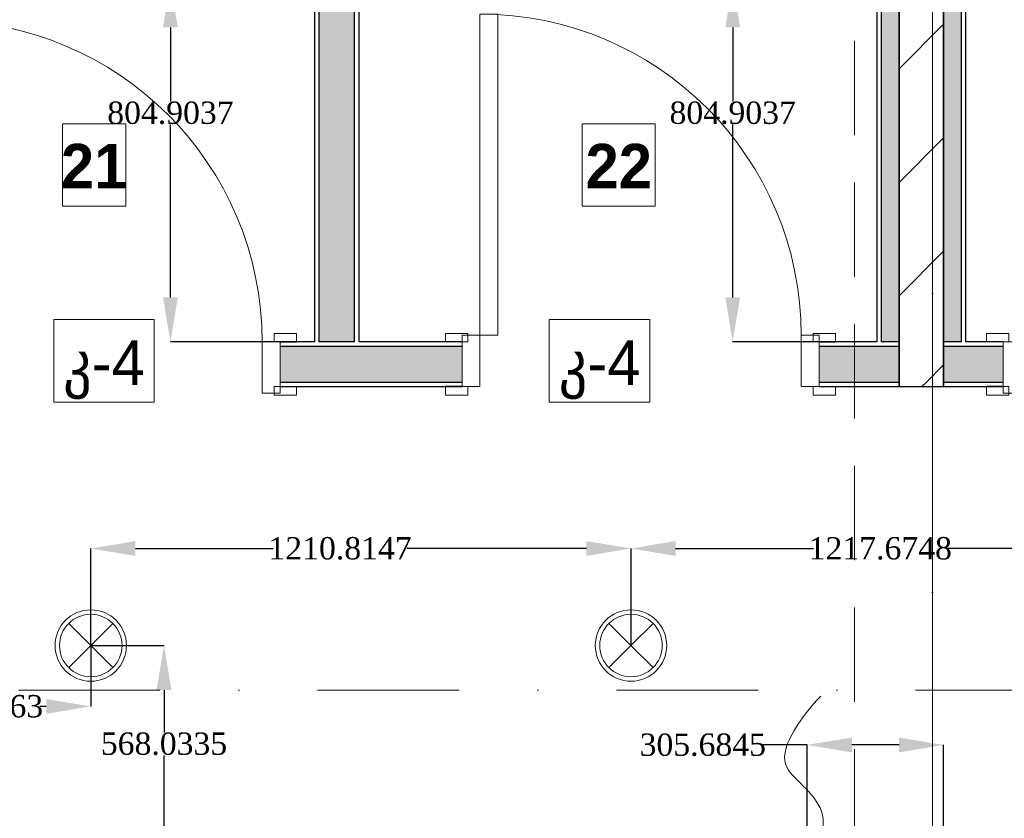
# Model space of a CAD drawing. Header units: inches. Extents: x -78787 to 29484, y -9517 to 23232.
# Tile 105 of 256: x -17715 to -15508, y 9050 to 10840. Entities that reach past the tile are written whole.
import ezdxf
from ezdxf.enums import TextEntityAlignment as Align

# ---------------------------------------------------------------- set-up
doc = ezdxf.new("R2010")
doc.units = ezdxf.units.IN
doc.header["$MEASUREMENT"] = 0
doc.set_wipeout_variables(frame=1)
doc.linetypes.add('Dot & Dashed', pattern=[670.277762, 317.5, -176.388889, 0, -176.388874])
doc.linetypes.add('Hidden', pattern=[317.5, 211.666667, -105.833333])
for name, color, linetype in [('- განათება', 7, 'Continuous'), ('- საშტეფცელო როზეტები', 7, 'Continuous'), ('Marker - Section', 7, 'Continuous'), ('New_Structural - Bearing', 7, 'Continuous'), ('Structural - Bearing', 7, 'Continuous'), ('Structural - Grid', 7, 'Continuous')]:
    doc.layers.add(name, color=color, linetype=linetype)
for name, color, linetype, lineweight, true_color in [('Marker - Section_Pen_No__108', 7, 'Continuous', 13, 0xfd8379), ('New_Interior - Lamp_Pen_No__77', 7, 'Continuous', 20, 0xffeb28), ('New_Structural - Bearing_Pen_No__255', 7, 'Continuous', 13, 0xe8e8e8), ('New_Structural - Bearing_Pen_No__5', 7, 'Continuous', 25, 0x40a5ff), ('New_Structural - Bearing_Pen_No__57', 7, 'Continuous', 25, 0xdcd214), ('Structural - Bearing_Pen_No__102', 7, 'Continuous', 13, 0xcccccc), ('Structural - Grid_Pen_No__81', 7, 'Continuous', 20, 0x6a6a6a)]:
    doc.layers.add(name, color=color, linetype=linetype, lineweight=lineweight, true_color=true_color)
for name, color, linetype, lineweight in [('New_Annotation - Text_Pen_No__20', 1, 'Continuous', 0), ('New_Archicad Doors_Pen_No__1', 7, 'Continuous', 13), ('New_Structural - Bearing_Pen_No__1', 7, 'Continuous', 13), ('Structural - Bearing_Pen_No__27', 7, 'Continuous', 35)]:
    doc.layers.add(name, color=color, linetype=linetype, lineweight=lineweight)
doc.styles.add('GENERATED_STYLE_2', font='txt')
doc.styles.add('GENERATED_STYLE_3', font='txt')
doc.styles.get("Standard").update_dxf_attribs({"font": 'arial.ttf'})
doc.dimstyles.get("Standard").update_dxf_attribs({"dimtxt": 0.18, "dimasz": 0.18, "dimexe": 0.18, "dimexo": 0.0625, "dimgap": 0.09, "dimtad": 0, "dimtih": 1, "dimtoh": 1, "dimdec": 4, "dimzin": 0, "dimdsep": 46, "dimtxsty": 'Standard', "dimcen": 0.09, "dimadec": 0, "dimazin": 0, "dimtfac": 1, "dimtdec": 4, "dimtofl": 0, "dimtmove": 0, "dimatfit": 3, "dimfxl": 1, "dimtolj": 1, "dimtzin": 0, "dimarcsym": 0})
pattern_1 = [(45, (0, 0), (-127.2792, 127.2792), [])]

# ---------------------------------------------------------------- blocks, each defined once
blk = doc.blocks.new('Door_6')
at = {"layer": 'New_Archicad Doors_Pen_No__1', "color": 7, "linetype": 'Continuous', "lineweight": 13}
for p, q in [((320, 0), (320, 720)), ((320, 720), (360, 720)), ((360, 720), (360, 0)), ((-437, 0), (-437, 19)), ((-437, 19), (-387, 19)), ((-387, 0), (-437, 0)), ((-400, 0), (-437, 0)), ((-400, 0), (-437, 0)), ((-360, 0), (-400, 0)), ((-400, 0), (-400, -115)), ((-400, 0), (-400, -10)), ((-400, 0), (-400, -10)), ((-387, 19), (-387, 0)), ((-360, -115), (-360, 0)), ((360, 0), (320, 0)), ((400, 0), (360, 0)), ((360, 0), (360, -115)), ((387, 19), (437, 19)), ((387, 0), (387, 19)), ((437, 0), (387, 0)), ((400, -115), (400, 0)), ((400, 0), (400, -10)), ((400, 0), (400, -10)), ((400, 0), (437, 0)), ((400, 0), (437, 0)), ((437, 19), (437, 0)), ((-400, -10), (-400, -90)), ((-400, -10), (-400, -90)), ((400, -10), (400, -90)), ((400, -10), (400, -90)), ((-437, -119), (-437, -100)), ((-437, -100), (-387, -100)), ((-400, -100), (-437, -100)), ((-400, -100), (-437, -100)), ((-400, -90), (-400, -100)), ((-400, -90), (-400, -100)), ((-387, -100), (-387, -119)), ((387, -100), (437, -100)), ((387, -119), (387, -100)), ((400, -90), (400, -100)), ((400, -90), (400, -100)), ((400, -100), (437, -100)), ((400, -100), (437, -100)), ((437, -100), (437, -119)), ((-387, -119), (-437, -119)), ((-400, -115), (-360, -115)), ((360, -115), (400, -115)), ((437, -119), (387, -119))]:
    blk.add_line(p, q, dxfattribs=at)
blk.add_arc((360, 0), 720, 90, 180, dxfattribs=at)
blk = doc.blocks.new('Door_7')
at = {"layer": 'New_Archicad Doors_Pen_No__1', "color": 7, "linetype": 'Continuous', "lineweight": 13}
for p, q in [((320, 0), (320, 720)), ((320, 720), (360, 720)), ((360, 720), (360, 0)), ((-387, 4), (-437, 4)), ((-437, 4), (-437, -15)), ((-360, 0), (-400, 0)), ((-400, 0), (-400, -115)), ((-387, -15), (-387, 4)), ((-360, -115), (-360, 0)), ((360, 0), (320, 0)), ((400, 0), (360, 0)), ((360, 0), (360, -115)), ((437, 4), (387, 4)), ((387, 4), (387, -15)), ((400, -115), (400, 0)), ((437, -15), (437, 4)), ((-437, -15), (-387, -15)), ((-400, -15), (-437, -15)), ((-400, -15), (-437, -15)), ((-400, -25), (-400, -15)), ((-400, -25), (-400, -15)), ((387, -15), (437, -15)), ((400, -25), (400, -15)), ((400, -25), (400, -15)), ((400, -15), (437, -15)), ((400, -15), (437, -15)), ((-400, -105), (-400, -25)), ((-400, -105), (-400, -25)), ((400, -105), (400, -25)), ((400, -105), (400, -25)), ((-400, -115), (-400, -105)), ((-400, -115), (-400, -105)), ((400, -115), (400, -105)), ((400, -115), (400, -105)), ((-387, -115), (-437, -115)), ((-437, -115), (-437, -134)), ((-400, -115), (-437, -115)), ((-400, -115), (-437, -115)), ((-400, -115), (-360, -115)), ((-387, -134), (-387, -115)), ((360, -115), (400, -115)), ((437, -115), (387, -115)), ((387, -115), (387, -134)), ((400, -115), (437, -115)), ((400, -115), (437, -115)), ((437, -134), (437, -115)), ((-437, -134), (-387, -134)), ((387, -134), (437, -134))]:
    blk.add_line(p, q, dxfattribs=at)
blk.add_arc((360, 0), 720, 90, 180, dxfattribs=at)
blk = doc.blocks.new('Wall_42', base_point=(-38673, 31137.3))
at = {"layer": 'New_Structural - Bearing_Pen_No__57', "linetype": 'Continuous', "lineweight": 25, "true_color": 0xdcd214}
for points in [[(-42471.2, 31047.3), (-42063.1, 31047.3), (-42063.1, 31127.3), (-42471.2, 31127.3)], [(-41263.1, 31127.3), (-41263.1, 31047.3), (-41083.8, 31047.3), (-41083.8, 31127.3)], [(-40983.8, 31047.3), (-40850.4, 31047.3), (-40850.4, 31127.3), (-40983.8, 31127.3)]]:
    blk.add_hatch(color=52, dxfattribs=at).paths.add_polyline_path(points)
at = {"layer": 'New_Structural - Bearing_Pen_No__1', "color": 7, "linetype": 'Continuous', "lineweight": 13}
for p, q in [((-42471.2, 31137.3), (-42471.2, 31127.3)), ((-42471.2, 31127.3), (-42471.2, 31047.3)), ((-42063.1, 31127.3), (-42063.1, 31137.3)), ((-42063.1, 31047.3), (-42063.1, 31127.3)), ((-41263.1, 31127.3), (-41263.1, 31137.3)), ((-41263.1, 31047.3), (-41263.1, 31127.3)), ((-40850.4, 31137.3), (-40850.4, 31127.3)), ((-40850.4, 31127.3), (-40850.4, 31047.3)), ((-42471.2, 31047.3), (-42471.2, 31037.3)), ((-42063.1, 31037.3), (-42063.1, 31047.3)), ((-41263.1, 31037.3), (-41263.1, 31047.3)), ((-40850.4, 31047.3), (-40850.4, 31037.3))]:
    blk.add_line(p, q, dxfattribs=at)
at = {"layer": 'New_Structural - Bearing_Pen_No__5', "color": 161, "linetype": 'Continuous', "lineweight": 25, "true_color": 0x40a5ff}
for p, q in [((-42471.2, 31137.3), (-42434.2, 31137.3)), ((-42063.1, 31127.3), (-42471.2, 31127.3)), ((-42063.1, 31137.3), (-42100.1, 31137.3)), ((-41263.1, 31137.3), (-41226.1, 31137.3)), ((-41083.8, 31127.3), (-41263.1, 31127.3)), ((-40850.4, 31127.3), (-40983.8, 31127.3)), ((-40850.4, 31137.3), (-40887.4, 31137.3)), ((-42471.2, 31047.3), (-42063.1, 31047.3)), ((-42471.2, 31037.3), (-42434.2, 31037.3)), ((-42063.1, 31037.3), (-42100.1, 31037.3)), ((-41263.1, 31047.3), (-41083.8, 31047.3)), ((-41263.1, 31037.3), (-41226.1, 31037.3)), ((-40983.8, 31047.3), (-40850.4, 31047.3)), ((-40850.4, 31037.3), (-40887.4, 31037.3))]:
    blk.add_line(p, q, dxfattribs=at)
at = {"layer": 'New_Structural - Bearing_Pen_No__5', "color": 161, "linetype": 'Continuous', "lineweight": 25, "true_color": 0x40a5ff, "flags": 128}
for points in [[(-42394.1, 31137.3), (-42471.2, 31137.3)], [(-42304.1, 31137.3), (-42384.1, 31137.3)], [(-42063.1, 31137.3), (-42294.1, 31137.3)], [(-41133.8, 31137.3), (-41263.1, 31137.3)], [(-41083.8, 31137.3), (-41123.8, 31137.3)], [(-40943.8, 31137.3), (-40983.8, 31137.3)], [(-40850.4, 31137.3), (-40933.8, 31137.3)], [(-42471.2, 31037.3), (-42063.1, 31037.3)], [(-41263.1, 31037.3), (-40850.4, 31037.3)]]:
    blk.add_lwpolyline(points, dxfattribs=at)
at = {"layer": 'Structural - Bearing_Pen_No__27', "color": 7, "linetype": 'Continuous', "lineweight": 35}
for p, q in [((-41083.8, 31137.3), (-41083.8, 31127.3)), ((-41083.8, 31127.3), (-41083.8, 31047.3)), ((-40983.8, 31127.3), (-40983.8, 31137.3)), ((-40983.8, 31047.3), (-40983.8, 31127.3)), ((-41083.8, 31047.3), (-41083.8, 31037.3)), ((-40983.8, 31037.3), (-40983.8, 31047.3))]:
    blk.add_line(p, q, dxfattribs=at)
at = {"layer": 'New_Archicad Doors_Pen_No__1', "color": 7, "linetype": 'Continuous', "lineweight": 13, "xscale": -1, "zscale": 1000}
for name, p in [('Door_7', (-41663.1, 31152.3)), ('Door_6', (-42871.2, 31137.3)), ('Door_6', (-40450.4, 31137.3))]:
    blk.add_blockref(name, p, dxfattribs=at)
blk = doc.blocks.new('Wall_43', base_point=(-42394.1, 31137.3))
at = {"layer": 'New_Structural - Bearing_Pen_No__57', "linetype": 'Continuous', "lineweight": 25, "true_color": 0xdcd214}
for points in [[(-42384.1, 32598), (-42304.1, 32598), (-42304.1, 32638), (-42384.1, 32638)], [(-42384.1, 32588), (-42384.1, 31137.3), (-42304.1, 31137.3), (-42304.1, 32588)]]:
    blk.add_hatch(color=52, dxfattribs=at).paths.add_polyline_path(points)
at = {"layer": 'New_Structural - Bearing_Pen_No__1', "color": 7, "linetype": 'Continuous', "lineweight": 13}
blk.add_line((-42304.1, 32588), (-42384.1, 32588), dxfattribs=at)
at = {"layer": 'New_Structural - Bearing_Pen_No__1', "color": 7, "linetype": 'Continuous', "lineweight": 13, "flags": 128}
for points in [[(-42394.1, 32638), (-42384.1, 32638)], [(-42384.1, 32638), (-42304.1, 32638)], [(-42304.1, 32638), (-42294.1, 32638)], [(-42384.1, 31137.3), (-42304.1, 31137.3)]]:
    blk.add_lwpolyline(points, dxfattribs=at)
at = {"layer": 'New_Structural - Bearing_Pen_No__5', "color": 161, "linetype": 'Continuous', "lineweight": 25, "true_color": 0x40a5ff}
for p, q in [((-42394.1, 32638), (-42394.1, 32598)), ((-42384.1, 32638), (-42384.1, 32598)), ((-42304.1, 32638), (-42304.1, 32598)), ((-42294.1, 32598), (-42294.1, 32638)), ((-42384.1, 32598), (-42304.1, 32598)), ((-42384.1, 32588), (-42384.1, 31137.3)), ((-42304.1, 31137.3), (-42304.1, 32588))]:
    blk.add_line(p, q, dxfattribs=at)
at = {"layer": 'New_Structural - Bearing_Pen_No__5', "color": 161, "linetype": 'Continuous', "lineweight": 25, "true_color": 0x40a5ff, "flags": 128}
for points in [[(-42394.1, 32588), (-42394.1, 31137.3)], [(-42294.1, 31137.3), (-42294.1, 32588)]]:
    blk.add_lwpolyline(points, dxfattribs=at)
blk = doc.blocks.new('Wall_84', base_point=(-40983.8, 31137.3))
at = {"layer": 'Structural - Bearing', "linetype": 'Continuous', "lineweight": 0, "true_color": 0x000000}
h = blk.add_hatch(dxfattribs=at)
h.set_pattern_fill('MASONRY_BLOCK', color=18, style=0, pattern_type=2)
h.set_pattern_definition(pattern_1)
h.paths.add_polyline_path([(-41083.8, 32448), (-40983.8, 32448), (-40983.8, 32488), (-41083.8, 32488)])
h = blk.add_hatch(dxfattribs=at)
h.set_pattern_fill('MASONRY_BLOCK', color=18, style=0, pattern_type=2)
h.set_pattern_definition(pattern_1)
h.paths.add_polyline_path([(-41083.8, 32438), (-40983.8, 32438), (-40983.8, 32448), (-41083.8, 32448)])
h = blk.add_hatch(dxfattribs=at)
h.set_pattern_fill('MASONRY_BLOCK', color=18, style=0, pattern_type=2)
h.set_pattern_definition(pattern_1)
h.paths.add_polyline_path([(-40983.8, 31137.3), (-40983.8, 32438), (-41083.8, 32438), (-41083.8, 31137.3)])
h = blk.add_hatch(dxfattribs=at)
h.set_pattern_fill('MASONRY_BLOCK', color=18, style=0, pattern_type=2)
h.set_pattern_definition(pattern_1)
h.paths.add_polyline_path([(-41083.8, 31127.3), (-40983.8, 31127.3), (-40983.8, 31137.3), (-41083.8, 31137.3)])
h = blk.add_hatch(dxfattribs=at)
h.set_pattern_fill('MASONRY_BLOCK', color=18, style=0, pattern_type=2)
h.set_pattern_definition(pattern_1)
h.paths.add_polyline_path([(-41083.8, 31047.3), (-40983.8, 31047.3), (-40983.8, 31127.3), (-41083.8, 31127.3)])
h = blk.add_hatch(dxfattribs=at)
h.set_pattern_fill('MASONRY_BLOCK', color=18, style=0, pattern_type=2)
h.set_pattern_definition(pattern_1)
h.paths.add_polyline_path([(-41083.8, 31037.3), (-40983.8, 31037.3), (-40983.8, 31047.3), (-41083.8, 31047.3)])
at = {"layer": 'New_Structural - Bearing_Pen_No__5', "color": 161, "linetype": 'Continuous', "lineweight": 25, "true_color": 0x40a5ff}
blk.add_line((-41083.8, 31037.3), (-40983.8, 31037.3), dxfattribs=at)
at = {"layer": 'Structural - Bearing_Pen_No__27', "color": 7, "linetype": 'Continuous', "lineweight": 35}
for p, q in [((-41083.8, 32488), (-41083.8, 32448)), ((-40983.8, 32448), (-40983.8, 32488)), ((-41083.8, 32448), (-41083.8, 32438)), ((-40983.8, 32438), (-40983.8, 32448)), ((-41083.8, 31137.3), (-41083.8, 31127.3)), ((-41083.8, 31127.3), (-41083.8, 31047.3)), ((-40983.8, 31127.3), (-40983.8, 31137.3)), ((-40983.8, 31047.3), (-40983.8, 31127.3)), ((-41083.8, 31047.3), (-41083.8, 31037.3)), ((-40983.8, 31037.3), (-40983.8, 31047.3))]:
    blk.add_line(p, q, dxfattribs=at)
at = {"layer": 'Structural - Bearing_Pen_No__27', "color": 7, "linetype": 'Continuous', "lineweight": 35, "flags": 128}
for points in [[(-41083.8, 32438), (-41083.8, 31137.3)], [(-40983.8, 31137.3), (-40983.8, 32438)]]:
    blk.add_lwpolyline(points, dxfattribs=at)
blk = doc.blocks.new('Wall_232', base_point=(-41083.8, 32488))
at = {"layer": 'New_Structural - Bearing_Pen_No__255', "linetype": 'Continuous', "lineweight": 13, "true_color": 0xe8e8e8}
blk.add_hatch(color=254, dxfattribs=at).paths.add_polyline_path([(-41083.8, 31137.3), (-41083.8, 32438), (-41123.8, 32438), (-41123.8, 31137.3)])
at = {"layer": 'New_Structural - Bearing_Pen_No__1', "color": 7, "linetype": 'Continuous', "lineweight": 13, "flags": 128}
for points in [[(-41083.8, 32438), (-41123.8, 32438)], [(-41083.8, 31137.3), (-41123.8, 31137.3)]]:
    blk.add_lwpolyline(points, dxfattribs=at)
at = {"layer": 'New_Structural - Bearing_Pen_No__5', "color": 161, "linetype": 'Continuous', "lineweight": 25, "true_color": 0x40a5ff}
blk.add_line((-41123.8, 32438), (-41123.8, 31137.3), dxfattribs=at)
at = {"layer": 'New_Structural - Bearing_Pen_No__5', "color": 161, "linetype": 'Continuous', "lineweight": 25, "true_color": 0x40a5ff, "flags": 128}
for points in [[(-41133.8, 32438), (-41133.8, 31137.3)], [(-41083.8, 31137.3), (-41083.8, 32438)]]:
    blk.add_lwpolyline(points, dxfattribs=at)
blk = doc.blocks.new('Wall_233', base_point=(-40983.8, 31137.3))
at = {"layer": 'New_Structural - Bearing_Pen_No__255', "linetype": 'Continuous', "lineweight": 13, "true_color": 0xe8e8e8}
blk.add_hatch(color=254, dxfattribs=at).paths.add_polyline_path([(-40983.8, 32438), (-40983.8, 31137.3), (-40943.8, 31137.3), (-40943.8, 32438)])
at = {"layer": 'New_Structural - Bearing_Pen_No__1', "color": 7, "linetype": 'Continuous', "lineweight": 13, "flags": 128}
for points in [[(-40983.8, 32438), (-40943.8, 32438)], [(-40983.8, 31137.3), (-40943.8, 31137.3)]]:
    blk.add_lwpolyline(points, dxfattribs=at)
at = {"layer": 'New_Structural - Bearing_Pen_No__5', "color": 161, "linetype": 'Continuous', "lineweight": 25, "true_color": 0x40a5ff}
blk.add_line((-40943.8, 31137.3), (-40943.8, 32438), dxfattribs=at)
at = {"layer": 'New_Structural - Bearing_Pen_No__5', "color": 161, "linetype": 'Continuous', "lineweight": 25, "true_color": 0x40a5ff, "flags": 128}
for points in [[(-40983.8, 32438), (-40983.8, 31137.3)], [(-40933.8, 31137.3), (-40933.8, 32438)]]:
    blk.add_lwpolyline(points, dxfattribs=at)
blk = doc.blocks.new('Standard grid marker_2')
at = {"layer": 'Structural - Grid_Pen_No__81', "color": 251, "linetype": 'Continuous', "lineweight": 20, "true_color": 0x6a6a6a}
blk.add_line((1000, 0), (27734.9, 0), dxfattribs=at)
at = {"layer": 'Structural - Grid_Pen_No__81', "color": 251, "lineweight": 20, "true_color": 0x6a6a6a, "style": 'GENERATED_STYLE_2'}
for tag, p in [('AC_MarkerText_1_0', (-1.5, -46.7)), ('AC_MarkerText_1_1', (28933.4, -46.7))]:
    blk.add_attdef(tag, text='', height=100, rotation=270, dxfattribs=at).set_placement(p, align=Align.TOP_CENTER)
blk = doc.blocks.new('Beam_8', base_point=(-41008.8, 14663))
at = {"layer": 'Structural - Bearing_Pen_No__102', "color": 254, "linetype": 'Dot & Dashed', "lineweight": 13, "true_color": 0xcccccc}
blk.add_line((-41008.8, 14663), (-41008.8, 32663), dxfattribs=at)
at = {"layer": 'Structural - Bearing_Pen_No__102', "color": 254, "linetype": 'Hidden', "lineweight": 13, "true_color": 0xcccccc}
blk.add_line((-41183.8, 26838), (-41183.8, 32488), dxfattribs=at)
blk = doc.blocks.new('Cutting Plane_2', base_point=(3944.3, 35559.3))
at = {"layer": 'Marker - Section_Pen_No__108', "color": 11, "linetype": 'Dot & Dashed', "lineweight": 13, "true_color": 0xfd8379}
blk.add_line((-19947.3, 30356.7), (-47933.8, 30356.7), dxfattribs=at)
blk = doc.blocks.new('pirdapiti miyvanis werttili')
at = {"layer": '- საშტეფცელო როზეტები', "color": 5, "lineweight": 0}
blk.add_circle((0, 0), 74.6, dxfattribs=at)
blk.add_open_spline([(0, 0), (-20.2, -34.9), (-49.1, -90.2), (-22.6, -153.9), (36.4, -203.3), (62.8, -250.1), (10.3, -335.9), (-32.2, -380)], degree=3, dxfattribs=at)
blk = doc.blocks.new('Recessed Spot')
at = {"layer": 'New_Interior - Lamp_Pen_No__77', "color": 2, "linetype": 'Continuous', "lineweight": 20, "true_color": 0xffeb28}
for q in [(-49.5, 49.5), (49.5, 49.5), (-49.5, -49.5), (49.5, -49.5)]:
    blk.add_line((0, 0), q, dxfattribs=at)
at = {"layer": 'New_Interior - Lamp_Pen_No__77', "color": 2, "linetype": 'Continuous', "lineweight": 20, "true_color": 0xffeb28, "flags": 128}
blk.add_lwpolyline([(80, 0, 1), (-80, 0, 1)], format="xyb", close=True, dxfattribs=at)
at = {"layer": 'New_Interior - Lamp_Pen_No__77', "color": 2, "linetype": 'Continuous', "lineweight": 20, "true_color": 0xffeb28}
blk.add_circle((0, 0), 70, dxfattribs=at)
blk = doc.blocks.new('*D519')
at = {"layer": '- განათება', "color": 0, "lineweight": -2, "transparency": 16777216}
for p, q in [((-17555.6, 10922.6), (-17376.9, 10922.6)), ((-17377.1, 10822.6), (-17377.1, 10656.6)), ((-17377.1, 10217.6), (-17377.1, 10605.3)), ((-17112.4, 10117.6), (-17377.3, 10117.6))]:
    blk.add_line(p, q, dxfattribs=at)
at = {"layer": '- განათება', "color": 0, "transparency": 16777216}
for points in [[(-17393.8, 10822.6), (-17360.5, 10822.6), (-17377.1, 10922.6)], [(-17393.8, 10217.6), (-17360.5, 10217.6), (-17377.1, 10117.6)]]:
    blk.add_solid(points, dxfattribs=at)
at = {"layer": 'Defpoints', "color": 0, "transparency": 16777216}
for p in [(-17555.6, 10922.6), (-17377.1, 10117.6), (-17112.4, 10117.6)]:
    blk.add_point(p, dxfattribs=at)
at = {"layer": '- განათება', "color": 0, "transparency": 16777216, "insert": (-17377.1, 10631), "char_height": 50, "attachment_point": 5}
blk.add_mtext('\\A1;{\\fSylfaen|b0|i0|c0|p18;804.9037}', dxfattribs=at)
blk = doc.blocks.new('*D521')
at = {"layer": '- განათება', "color": 0, "lineweight": -2, "transparency": 16777216}
for p, q in [((-16373.1, 10922.6), (-16116.7, 10922.6)), ((-16116.9, 10822.6), (-16116.9, 10656.6)), ((-16116.9, 10217.6), (-16116.9, 10605.3)), ((-15852.2, 10117.6), (-16117, 10117.6))]:
    blk.add_line(p, q, dxfattribs=at)
at = {"layer": '- განათება', "color": 0, "transparency": 16777216}
for points in [[(-16133.5, 10822.6), (-16100.2, 10822.6), (-16116.9, 10922.6)], [(-16133.5, 10217.6), (-16100.2, 10217.6), (-16116.9, 10117.6)]]:
    blk.add_solid(points, dxfattribs=at)
at = {"layer": 'Defpoints', "color": 0, "transparency": 16777216}
for p in [(-16373.1, 10922.6), (-16116.9, 10117.6), (-15852.1, 10117.6)]:
    blk.add_point(p, dxfattribs=at)
at = {"layer": '- განათება', "color": 0, "transparency": 16777216, "insert": (-16116.9, 10631), "char_height": 50, "attachment_point": 5}
blk.add_mtext('\\A1;{\\fSylfaen|b0|i0|c0|p18;804.9037}', dxfattribs=at)
blk = doc.blocks.new('*D536')
at = {"layer": '- განათება', "color": 0, "lineweight": -2, "transparency": 16777216}
for p, q in [((-17555.6, 9437.1), (-17555.6, 9654.7)), ((-17455.6, 9654.5), (-17146.5, 9654.5)), ((-16444.8, 9654.5), (-16847.3, 9654.5)), ((-16344.8, 9437.1), (-16344.8, 9654.7))]:
    blk.add_line(p, q, dxfattribs=at)
at = {"layer": '- განათება', "color": 0, "transparency": 16777216}
for points in [[(-17455.6, 9671.2), (-17455.6, 9637.9), (-17555.6, 9654.5)], [(-16444.8, 9671.2), (-16444.8, 9637.9), (-16344.8, 9654.5)]]:
    blk.add_solid(points, dxfattribs=at)
at = {"layer": 'Defpoints', "color": 0, "transparency": 16777216}
for p in [(-16344.8, 9654.5), (-17555.6, 9437), (-16344.8, 9437)]:
    blk.add_point(p, dxfattribs=at)
at = {"layer": '- განათება', "color": 0, "transparency": 16777216, "insert": (-16996.9, 9654.5), "char_height": 50, "attachment_point": 5}
blk.add_mtext('\\A1;{\\fSylfaen|b0|i0|c0|p18;1210.8147}', dxfattribs=at)
blk = doc.blocks.new('*D537')
at = {"layer": '- განათება', "color": 0, "lineweight": -2, "transparency": 16777216}
for p, q in [((-16344.8, 9437.1), (-16344.8, 9654.7)), ((-16244.8, 9654.5), (-15935.6, 9654.5)), ((-15227.1, 9654.5), (-15636.6, 9654.5)), ((-15127.1, 9437.1), (-15127.1, 9654.7))]:
    blk.add_line(p, q, dxfattribs=at)
at = {"layer": '- განათება', "color": 0, "transparency": 16777216}
for points in [[(-16244.8, 9671.2), (-16244.8, 9637.9), (-16344.8, 9654.5)], [(-15227.1, 9671.2), (-15227.1, 9637.9), (-15127.1, 9654.5)]]:
    blk.add_solid(points, dxfattribs=at)
at = {"layer": 'Defpoints', "color": 0, "transparency": 16777216}
for p in [(-15127.1, 9654.5), (-16344.8, 9437), (-15127.1, 9437)]:
    blk.add_point(p, dxfattribs=at)
at = {"layer": '- განათება', "color": 0, "transparency": 16777216, "insert": (-15786.1, 9654.5), "char_height": 50, "attachment_point": 5}
blk.add_mtext('\\A1;{\\fSylfaen|b0|i0|c0|p18;1217.6748}', dxfattribs=at)
blk = doc.blocks.new('*D539')
at = {"layer": '- განათება', "color": 0, "lineweight": -2, "transparency": 16777216}
for p, q in [((-17555.6, 9437), (-17391.3, 9437)), ((-17391.5, 9337), (-17391.5, 9242.2)), ((-17391.5, 8969), (-17391.5, 9190.8)), ((-17542.9, 8869), (-17391.3, 8869))]:
    blk.add_line(p, q, dxfattribs=at)
at = {"layer": '- განათება', "color": 0, "transparency": 16777216}
for points in [[(-17408.2, 9337), (-17374.8, 9337), (-17391.5, 9437)], [(-17408.2, 8969), (-17374.8, 8969), (-17391.5, 8869)]]:
    blk.add_solid(points, dxfattribs=at)
at = {"layer": 'Defpoints', "color": 0, "transparency": 16777216}
for p in [(-17555.6, 9437), (-17543, 8869), (-17391.5, 8869)]:
    blk.add_point(p, dxfattribs=at)
at = {"layer": '- განათება', "color": 0, "transparency": 16777216, "insert": (-17391.5, 9216.5), "char_height": 50, "attachment_point": 5}
blk.add_mtext('\\A1;{\\fSylfaen|b0|i0|c0|p18;568.0335}', dxfattribs=at)
blk = doc.blocks.new('*D540')
at = {"layer": '- განათება', "color": 0, "lineweight": -2, "transparency": 16777216}
for p, q in [((-17555.6, 9437), (-17555.6, 9300.3)), ((-18053.3, 9419.9), (-18053.3, 9300.3)), ((-17953.3, 9300.5), (-17938.1, 9300.5)), ((-17655.6, 9300.5), (-17669.9, 9300.5))]:
    blk.add_line(p, q, dxfattribs=at)
at = {"layer": '- განათება', "color": 0, "transparency": 16777216}
for points in [[(-17953.3, 9317.2), (-17953.3, 9283.8), (-18053.3, 9300.5)], [(-17655.6, 9317.2), (-17655.6, 9283.8), (-17555.6, 9300.5)]]:
    blk.add_solid(points, dxfattribs=at)
at = {"layer": 'Defpoints', "color": 0, "transparency": 16777216}
for p in [(-17555.6, 9437), (-18053.3, 9420), (-17555.6, 9300.5)]:
    blk.add_point(p, dxfattribs=at)
at = {"layer": '- განათება', "color": 0, "transparency": 16777216, "insert": (-17804, 9300.5), "char_height": 50, "attachment_point": 5}
blk.add_mtext('\\A1;{\\fSylfaen|b0|i0|c0|p18;497.6163}', dxfattribs=at)
blk = doc.blocks.new('*D1173')
at = {"layer": '- საშტეფცელო როზეტები', "color": 0, "lineweight": -2, "transparency": 16777216}
for p, q in [((-15949.8, 9214.2), (-16051.5, 9214.2)), ((-15949.8, 8947.2), (-15949.8, 9214.3)), ((-15744.1, 9214.2), (-15849.8, 9214.2)), ((-15644.1, 8819.1), (-15644.1, 9214.3))]:
    blk.add_line(p, q, dxfattribs=at)
at = {"layer": '- საშტეფცელო როზეტები', "color": 0, "transparency": 16777216}
for points in [[(-15849.8, 9230.8), (-15849.8, 9197.5), (-15949.8, 9214.2)], [(-15744.1, 9230.8), (-15744.1, 9197.5), (-15644.1, 9214.2)]]:
    blk.add_solid(points, dxfattribs=at)
at = {"layer": 'Defpoints', "color": 0, "transparency": 16777216}
for p in [(-15644.1, 9214.2), (-15949.8, 8947.2), (-15644.1, 8819)]:
    blk.add_point(p, dxfattribs=at)
at = {"layer": '- საშტეფცელო როზეტები', "color": 0, "transparency": 16777216, "insert": (-16183.9, 9214.2), "char_height": 50, "attachment_point": 5}
blk.add_mtext('\\A1;{\\fSylfaen|b0|i0|c0|p18;305.6845}', dxfattribs=at)

msp = doc.modelspace()

# ---------------------------------------------------------------- block references
at = {"layer": 'New_Structural - Bearing', "color": 7, "lineweight": 35}
for name, p in [('Wall_43', (-17054.34106, 10117.64733)), ('Wall_232', (-15744.06848, 11468.35514)), ('Wall_233', (-15644.06848, 10117.64733)), ('Wall_42', (-13333.26809, 10117.64733))]:
    msp.add_blockref(name, p, dxfattribs=at)
at = {"layer": 'Structural - Bearing', "color": 254, "lineweight": 13, "true_color": 0xcccccc}
msp.add_blockref('Beam_8', (-15669.06848, -6356.64486), dxfattribs=at)
at = {"layer": 'Structural - Bearing', "color": 7, "lineweight": 35}
msp.add_blockref('Wall_84', (-15644.06848, 10117.64733), dxfattribs=at)
at = {"layer": 'Structural - Grid', "color": 8, "linetype": 'Continuous', "lineweight": 15, "zscale": 1000, "rotation": 90}
msp.add_blockref('Standard grid marker_2', (-15669.06848, -9316.57065), dxfattribs=at)

# ---------------------------------------------------------------- next in the draw order: block references
at = {"layer": 'Marker - Section', "color": 11, "lineweight": 13, "true_color": 0xfd8379}
msp.add_blockref('Cutting Plane_2', (29284.00379, 14539.67008), dxfattribs=at)

# ---------------------------------------------------------------- next in the draw order: block references
at = {"layer": '- განათება', "color": 2, "linetype": 'Continuous', "lineweight": 20, "true_color": 0xffeb28, "zscale": 1000}
for p in [(-17555.63738, 9437.03583), (-16344.82271, 9437.03583)]:
    msp.add_blockref('Recessed Spot', p, dxfattribs=at)
at = {"layer": '- საშტეფცელო როზეტები', "rotation": 180}
msp.add_blockref('pirdapiti miyvanis werttili', (-15951.79225, 8943.63141), dxfattribs=at)

# ---------------------------------------------------------------- next in the draw order: dimensions: what is measured, and where the dimension line sits
at = {"layer": '- განათება', "color": 1}
for base, p1, p2, picture, middle in [((-16344.82271, 9654.54848), (-17555.63738, 9437.03583), (-16344.82271, 9437.03583), '*D536', (-16996.93383, 9654.54848)), ((-15127.1479, 9654.54848), (-16344.82271, 9437.03583), (-15127.1479, 9437.03583), '*D537', (-15786.11916, 9654.54848)), ((-17555.63738, 9300.5), (-18053.25364, 9419.99543), (-17555.63738, 9437.03583), '*D540', (-17804, 9300.5))]:
    dim = msp.add_linear_dim(base=base, p1=p1, p2=p2, text='{\\fSylfaen|b0|i0|c0|p18;<>}', dimstyle='Standard', override={"dimtxt": 50, "dimasz": 100}, dxfattribs=at)
    dim.commit()
    dim.dimension.update_dxf_attribs({"geometry": picture, "text_midpoint": middle, "dimtype": 160})
dim = msp.add_linear_dim(base=(-17391.5, 8869.00237), p1=(-17555.63738, 9437.03583), p2=(-17543, 8869.00237), angle=270, text='{\\fSylfaen|b0|i0|c0|p18;<>}', dimstyle='Standard', override={"dimtxt": 50, "dimasz": 100}, dxfattribs=at)
dim.commit()
dim.dimension.update_dxf_attribs({"geometry": '*D539', "text_midpoint": (-17391.5, 9216.5), "dimtype": 160})
at = {"layer": '- საშტეფცელო როზეტები', "color": 1}
dim = msp.add_linear_dim(base=(-15644.06848, 9214.16285), p1=(-15949.75302, 8947.16285), p2=(-15644.06848, 8819.00237), text='{\\fSylfaen|b0|i0|c0|p18;<>}', dimstyle='Standard', override={"dimtxt": 50, "dimasz": 100}, dxfattribs=at)
dim.commit()
dim.dimension.update_dxf_attribs({"geometry": '*D1173', "text_midpoint": (-16183.91946, 9214.16285), "dimtype": 160})

# ---------------------------------------------------------------- next in the draw order: wipeouts: each hides what was drawn before it
at = {"color": 1, "linetype": 'Continuous', "lineweight": 0, "ltscale": 266167.04664}
msp.add_wipeout([(-17618.98949, 10421.79009), (-17477.31674, 10421.79009), (-17477.31674, 10606.63946), (-17618.98949, 10606.63946)], dxfattribs=at).dxf.layer = 'New_Annotation - Text_Pen_No__20'
at = {"color": 1, "linetype": 'Continuous', "lineweight": 0, "ltscale": 261460.636128}
msp.add_wipeout([(-16454.13838, 10421.79091), (-16290.35528, 10421.79091), (-16290.35528, 10606.63946), (-16454.13838, 10606.63946)], dxfattribs=at).dxf.layer = 'New_Annotation - Text_Pen_No__20'
at = {"color": 1, "linetype": 'Continuous', "lineweight": 0, "ltscale": 264818.825288}
msp.add_wipeout([(-17638.77074, 9982.98473), (-17413.46127, 9982.98473), (-17413.46127, 10167.83425), (-17638.77074, 10167.83425)], dxfattribs=at).dxf.layer = 'New_Annotation - Text_Pen_No__20'
at = {"color": 1, "linetype": 'Continuous', "lineweight": 0, "ltscale": 260341.504243}
msp.add_wipeout([(-16527.90108, 9982.98473), (-16302.59162, 9982.98473), (-16302.59162, 10167.83425), (-16527.90108, 10167.83425)], dxfattribs=at).dxf.layer = 'New_Annotation - Text_Pen_No__20'

# ---------------------------------------------------------------- next in the draw order: linework, layer by layer
at = {"layer": 'New_Annotation - Text_Pen_No__20', "color": 1, "linetype": 'Continuous', "lineweight": 0, "flags": 128}
for points in [[(-17618.98949, 10421.79009), (-17477.31674, 10421.79009), (-17477.31674, 10606.63946), (-17618.98949, 10606.63946), (-17618.98949, 10421.79009)], [(-16454.13838, 10421.79091), (-16290.35528, 10421.79091), (-16290.35528, 10606.63946), (-16454.13838, 10606.63946), (-16454.13838, 10421.79091)], [(-17638.77074, 9982.98473), (-17413.46127, 9982.98473), (-17413.46127, 10167.83425), (-17638.77074, 10167.83425), (-17638.77074, 9982.98473)], [(-16527.90108, 9982.98473), (-16302.59162, 9982.98473), (-16302.59162, 10167.83425), (-16527.90108, 10167.83425), (-16527.90108, 9982.98473)]]:
    msp.add_lwpolyline(points, close=True, dxfattribs=at)

# ---------------------------------------------------------------- next in the draw order: texts
at = {"layer": 'New_Annotation - Text_Pen_No__20', "color": 1, "linetype": 'Continuous', "lineweight": 0, "char_height": 100, "attachment_point": 2}
for s, insert, style in [('\\A1;{\\pqc;\\fBOG 2018|b1|i0|c0|p0;\\W1.000000;2\\fBOG 2018|b1|i0|c0|p0;\\W1.000000;1}', (-17548.15312, 10561.71825), 'GENERATED_STYLE_3'), ('\\A1;{\\pqc;\\fBOG 2018|b1|i0|c0|p0;\\W1.000000;22}', (-16372.24683, 10561.71825), 'GENERATED_STYLE_3'), ('\\A1;{\\pqc;\\fBOG 2018|b0|i0|c0|p0;\\W1.000000;კ-\\fBOG 2018|b0|i0|c0|p0;\\W1.000000;4}', (-17526.11601, 10121.16759), 'GENERATED_STYLE_2'), ('\\A1;{\\pqc;\\fBOG 2018|b0|i0|c0|p0;\\W1.000000;კ-\\fBOG 2018|b0|i0|c0|p0;\\W1.000000;4}', (-16415.24635, 10121.16759), 'GENERATED_STYLE_2')]:
    msp.add_mtext(s, dxfattribs=dict(at, insert=insert, style=style))

# ---------------------------------------------------------------- next in the draw order: dimensions: what is measured, and where the dimension line sits
at = {"layer": '- განათება', "color": 1}
for base, p1, p2, picture, middle in [((-17377.127871, 10117.64733), (-17555.637377, 10922.551078), (-17112.362953, 10117.64733), '*D519', (-17377.127871, 10630.954411)), ((-16116.855293, 10117.64733), (-16373.133895, 10922.551078), (-15852.090375, 10117.64733), '*D521', (-16116.855293, 10630.954411))]:
    dim = msp.add_linear_dim(base=base, p1=p1, p2=p2, angle=270, text='{\\fSylfaen|b0|i0|c0|p18;<>}', dimstyle='Standard', override={"dimtxt": 50, "dimasz": 100}, dxfattribs=at)
    dim.commit()
    dim.dimension.update_dxf_attribs({"geometry": picture, "text_midpoint": middle, "dimtype": 160})

doc.saveas('drawing.dxf')
